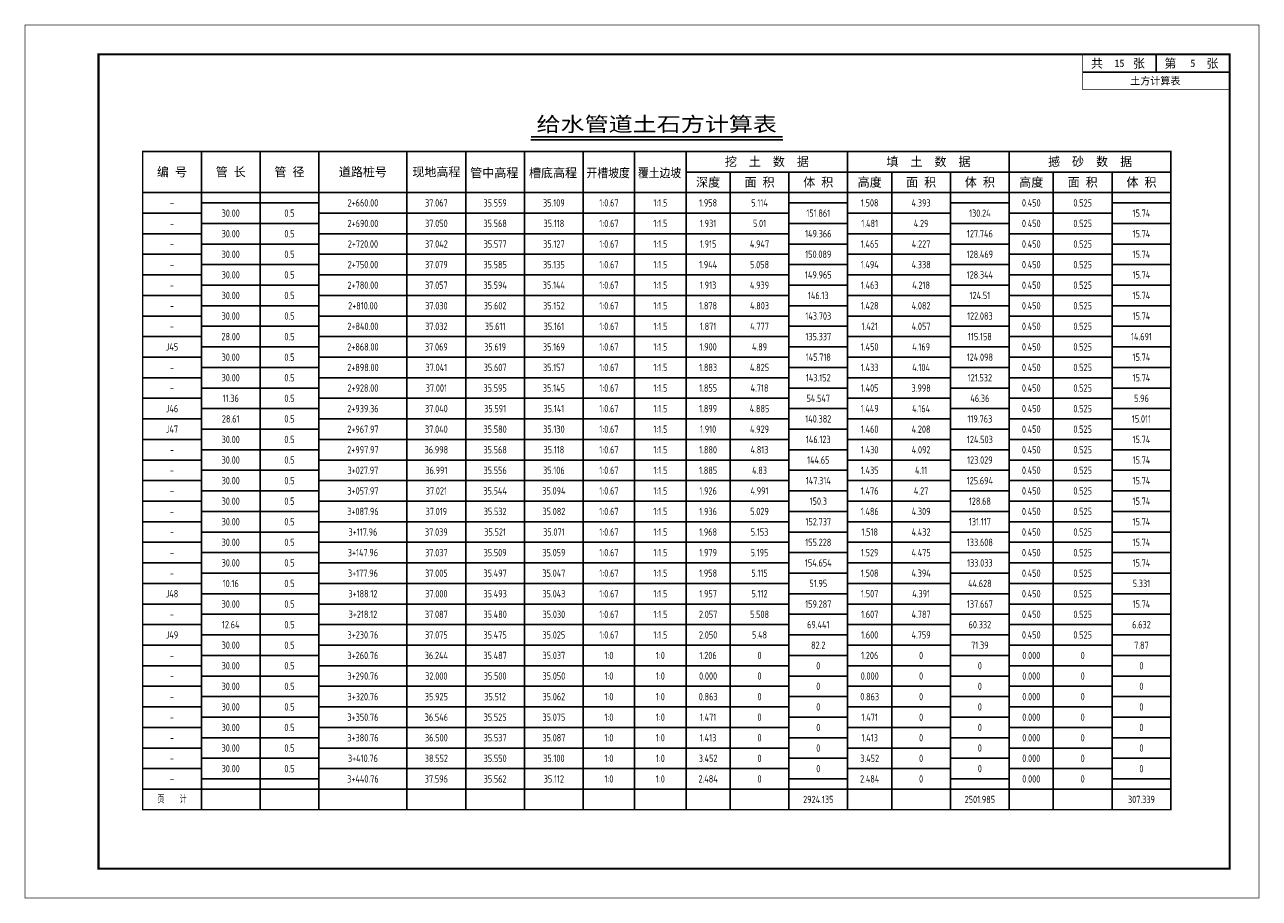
# Model space of a CAD drawing. Extents: x 336 to 6917, y 1189 to 1487.
# Tile 5 of 15: x 2096 to 2517, y 1189 to 1487. Entities that reach past the tile are written whole.
import ezdxf
from ezdxf.enums import TextEntityAlignment as Align

# ---------------------------------------------------------------- set-up
doc = ezdxf.new("R2010")
doc.units = 0
doc.layers.get('0').update_dxf_attribs({"linetype": 'CONTINUOUS'})
for name, color, linetype in [('土方_图框', 7, 'CONTINUOUS'), ('土方_土方表', 5, 'CONTINUOUS'), ('土方_土方表文字', 7, 'CONTINUOUS')]:
    doc.layers.add(name, color=color, linetype=linetype)
doc.styles.add('gpshz', font='tssdeng.shx', dxfattribs={"width": 0.7, "height": 2.5, "bigfont": 'hztxt.shx'})
doc.styles.add('仿宋_GB2312', font='txt', dxfattribs={"width": 0.7, "height": 3})
doc.styles.add('宋体', font='txt')

# ---------------------------------------------------------------- blocks, each defined once
blk = doc.blocks.new('tkx_jb')
at = {"color": 0, "linetype": 'ByBlock', "lineweight": -2}
for p, q in [((-50, 0), (0, 0)), ((-25, 0), (-25, -6)), ((-50, -6), (0, -6))]:
    blk.add_line(p, q, dxfattribs=at)
at = {"color": 0, "linetype": 'ByBlock', "lineweight": -2, "const_width": 0.25}
blk.add_lwpolyline([(0, 0), (0, -12), (-50, -12), (-50, 0)], dxfattribs=at)
at = {"color": 0, "linetype": 'ByBlock', "lineweight": -2, "style": '宋体'}
for s, p in [('共     张', (-47.19, -4.55)), ('第     张', (-22.19, -4.55))]:
    blk.add_text(s, height=3, dxfattribs=at).set_placement(p)
for tag, p in [('COUNT', (-37.5, -3)), ('PAGE', (-12.5, -3)), ('NAME', (-25.27, -8.99))]:
    blk.add_attdef(tag, text='', height=2.5, dxfattribs=at).set_placement(p, align=Align.MIDDLE_CENTER)
blk = doc.blocks.new('gsv_tfb')
at = {"color": 7, "linetype": 'ByBlock', "lineweight": -2}
blk.add_line((132.17, 227.99), (217.93, 227.99), dxfattribs=at)
at = {"color": 5, "linetype": 'ByBlock', "lineweight": -2}
for p, q in [((20, 224), (20, 0)), ((40, 224), (40, 0)), ((60, 224), (60, 0)), ((90, 224), (90, 0)), ((110, 224), (110, 0)), ((130, 224), (130, 0)), ((150, 224), (150, 0)), ((167.5, 224), (167.5, 0)), ((185, 224), (185, 0)), ((240, 224), (240, 0)), ((295, 224), (295, 0)), ((350, 217), (185, 217)), ((200, 217), (200, 0)), ((220, 217), (220, 0)), ((255, 217), (255, 0)), ((275, 217), (275, 0)), ((310, 217), (310, 0)), ((330, 217), (330, 0)), ((350, 210), (0, 210)), ((60, 206.5), (20, 206.5)), ((240, 206.5), (220, 206.5)), ((295, 206.5), (275, 206.5)), ((350, 206.5), (330, 206.5)), ((20, 203), (0, 203)), ((220, 203), (60, 203)), ((275, 203), (240, 203)), ((330, 203), (295, 203)), ((60, 199.5), (20, 199.5)), ((240, 199.5), (220, 199.5)), ((295, 199.5), (275, 199.5)), ((350, 199.5), (330, 199.5)), ((20, 196), (0, 196)), ((220, 196), (60, 196)), ((275, 196), (240, 196)), ((330, 196), (295, 196)), ((60, 192.5), (20, 192.5)), ((240, 192.5), (220, 192.5)), ((295, 192.5), (275, 192.5)), ((350, 192.5), (330, 192.5)), ((20, 189), (0, 189)), ((60, 185.5), (20, 185.5)), ((220, 189), (60, 189)), ((240, 185.5), (220, 185.5)), ((275, 189), (240, 189)), ((295, 185.5), (275, 185.5)), ((330, 189), (295, 189)), ((350, 185.5), (330, 185.5)), ((20, 182), (0, 182)), ((220, 182), (60, 182)), ((275, 182), (240, 182)), ((330, 182), (295, 182)), ((60, 178.5), (20, 178.5)), ((240, 178.5), (220, 178.5)), ((295, 178.5), (275, 178.5)), ((350, 178.5), (330, 178.5)), ((20, 175), (0, 175)), ((220, 175), (60, 175)), ((275, 175), (240, 175)), ((330, 175), (295, 175)), ((60, 171.5), (20, 171.5)), ((240, 171.5), (220, 171.5)), ((295, 171.5), (275, 171.5)), ((350, 171.5), (330, 171.5)), ((20, 168), (0, 168)), ((60, 164.5), (20, 164.5)), ((220, 168), (60, 168)), ((240, 164.5), (220, 164.5)), ((275, 168), (240, 168)), ((295, 164.5), (275, 164.5)), ((330, 168), (295, 168)), ((350, 164.5), (330, 164.5)), ((20, 161), (0, 161)), ((220, 161), (60, 161)), ((275, 161), (240, 161)), ((330, 161), (295, 161)), ((60, 157.5), (20, 157.5)), ((240, 157.5), (220, 157.5)), ((295, 157.5), (275, 157.5)), ((350, 157.5), (330, 157.5)), ((20, 154), (0, 154)), ((220, 154), (60, 154)), ((275, 154), (240, 154)), ((330, 154), (295, 154)), ((60, 150.5), (20, 150.5)), ((240, 150.5), (220, 150.5)), ((295, 150.5), (275, 150.5)), ((350, 150.5), (330, 150.5)), ((20, 147), (0, 147)), ((60, 143.5), (20, 143.5)), ((220, 147), (60, 147)), ((240, 143.5), (220, 143.5)), ((275, 147), (240, 147)), ((295, 143.5), (275, 143.5)), ((330, 147), (295, 147)), ((350, 143.5), (330, 143.5)), ((20, 140), (0, 140)), ((220, 140), (60, 140)), ((275, 140), (240, 140)), ((330, 140), (295, 140)), ((60, 136.5), (20, 136.5)), ((240, 136.5), (220, 136.5)), ((295, 136.5), (275, 136.5)), ((350, 136.5), (330, 136.5)), ((20, 133), (0, 133)), ((220, 133), (60, 133)), ((275, 133), (240, 133)), ((330, 133), (295, 133)), ((60, 129.5), (20, 129.5)), ((240, 129.5), (220, 129.5)), ((295, 129.5), (275, 129.5)), ((350, 129.5), (330, 129.5)), ((20, 126), (0, 126)), ((60, 122.5), (20, 122.5)), ((220, 126), (60, 126)), ((240, 122.5), (220, 122.5)), ((275, 126), (240, 126)), ((295, 122.5), (275, 122.5)), ((330, 126), (295, 126)), ((350, 122.5), (330, 122.5)), ((20, 119), (0, 119)), ((220, 119), (60, 119)), ((275, 119), (240, 119)), ((330, 119), (295, 119)), ((60, 115.5), (20, 115.5)), ((240, 115.5), (220, 115.5)), ((295, 115.5), (275, 115.5)), ((350, 115.5), (330, 115.5)), ((20, 112), (0, 112)), ((220, 112), (60, 112)), ((275, 112), (240, 112)), ((330, 112), (295, 112)), ((60, 108.5), (20, 108.5)), ((240, 108.5), (220, 108.5)), ((295, 108.5), (275, 108.5)), ((350, 108.5), (330, 108.5)), ((20, 105), (0, 105)), ((60, 101.5), (20, 101.5)), ((220, 105), (60, 105)), ((240, 101.5), (220, 101.5)), ((275, 105), (240, 105)), ((295, 101.5), (275, 101.5)), ((330, 105), (295, 105)), ((350, 101.5), (330, 101.5)), ((20, 98), (0, 98)), ((220, 98), (60, 98)), ((275, 98), (240, 98)), ((330, 98), (295, 98)), ((60, 94.5), (20, 94.5)), ((240, 94.5), (220, 94.5)), ((295, 94.5), (275, 94.5)), ((350, 94.5), (330, 94.5)), ((20, 91), (0, 91)), ((220, 91), (60, 91)), ((275, 91), (240, 91)), ((330, 91), (295, 91)), ((60, 87.5), (20, 87.5)), ((240, 87.5), (220, 87.5)), ((295, 87.5), (275, 87.5)), ((350, 87.5), (330, 87.5)), ((20, 84), (0, 84)), ((60, 80.5), (20, 80.5)), ((220, 84), (60, 84)), ((240, 80.5), (220, 80.5)), ((275, 84), (240, 84)), ((295, 80.5), (275, 80.5)), ((330, 84), (295, 84)), ((350, 80.5), (330, 80.5)), ((20, 77), (0, 77)), ((220, 77), (60, 77)), ((275, 77), (240, 77)), ((330, 77), (295, 77)), ((60, 73.5), (20, 73.5)), ((240, 73.5), (220, 73.5)), ((295, 73.5), (275, 73.5)), ((350, 73.5), (330, 73.5)), ((20, 70), (0, 70)), ((220, 70), (60, 70)), ((275, 70), (240, 70)), ((330, 70), (295, 70)), ((60, 66.5), (20, 66.5)), ((240, 66.5), (220, 66.5)), ((295, 66.5), (275, 66.5)), ((350, 66.5), (330, 66.5)), ((20, 63), (0, 63)), ((60, 59.5), (20, 59.5)), ((220, 63), (60, 63)), ((240, 59.5), (220, 59.5)), ((275, 63), (240, 63)), ((295, 59.5), (275, 59.5)), ((330, 63), (295, 63)), ((350, 59.5), (330, 59.5)), ((20, 56), (0, 56)), ((220, 56), (60, 56)), ((275, 56), (240, 56)), ((330, 56), (295, 56)), ((60, 52.5), (20, 52.5)), ((240, 52.5), (220, 52.5)), ((295, 52.5), (275, 52.5)), ((350, 52.5), (330, 52.5)), ((20, 49), (0, 49)), ((220, 49), (60, 49)), ((275, 49), (240, 49)), ((330, 49), (295, 49)), ((60, 45.5), (20, 45.5)), ((240, 45.5), (220, 45.5)), ((295, 45.5), (275, 45.5)), ((350, 45.5), (330, 45.5)), ((20, 42), (0, 42)), ((60, 38.5), (20, 38.5)), ((220, 42), (60, 42)), ((240, 38.5), (220, 38.5)), ((275, 42), (240, 42)), ((295, 38.5), (275, 38.5)), ((330, 42), (295, 42)), ((350, 38.5), (330, 38.5)), ((20, 35), (0, 35)), ((220, 35), (60, 35)), ((275, 35), (240, 35)), ((330, 35), (295, 35)), ((60, 31.5), (20, 31.5)), ((240, 31.5), (220, 31.5)), ((295, 31.5), (275, 31.5)), ((350, 31.5), (330, 31.5)), ((20, 28), (0, 28)), ((220, 28), (60, 28)), ((275, 28), (240, 28)), ((330, 28), (295, 28)), ((60, 24.5), (20, 24.5)), ((240, 24.5), (220, 24.5)), ((295, 24.5), (275, 24.5)), ((350, 24.5), (330, 24.5)), ((20, 21), (0, 21)), ((60, 17.5), (20, 17.5)), ((220, 21), (60, 21)), ((240, 17.5), (220, 17.5)), ((275, 21), (240, 21)), ((295, 17.5), (275, 17.5)), ((330, 21), (295, 21)), ((350, 17.5), (330, 17.5)), ((20, 14), (0, 14)), ((220, 14), (60, 14)), ((275, 14), (240, 14)), ((330, 14), (295, 14)), ((60, 10.5), (20, 10.5)), ((240, 10.5), (220, 10.5)), ((295, 10.5), (275, 10.5)), ((350, 10.5), (330, 10.5)), ((350, 7), (0, 7)), ((300, 7), (275, 7))]:
    blk.add_line(p, q, dxfattribs=at)
at = {"color": 7, "linetype": 'ByBlock', "lineweight": -2, "const_width": 0.5}
blk.add_lwpolyline([(132.17, 228.99), (217.93, 228.99)], dxfattribs=at)
at = {"color": 1, "linetype": 'ByBlock', "lineweight": -2, "const_width": 0.5}
blk.add_lwpolyline([(0, 0), (350, 0), (350, 224), (0, 224)], close=True, dxfattribs=at)
at = {"color": 7, "linetype": 'ByBlock', "lineweight": -2, "style": '仿宋_GB2312', "width": 1.2}
blk.add_text('给水管道土石方计算表', height=5, dxfattribs=at).set_placement((175, 233.38), align=Align.MIDDLE)
at = {"color": 7, "linetype": 'ByBlock', "lineweight": -2, "style": '仿宋_GB2312'}
for s, p in [('编 号', (10, 217)), ('管 长', (30, 217)), ('管 径', (50, 217)), ('道路桩号', (75, 217)), ('现地高程', (100, 217)), ('管中高程', (119.72, 216.7)), ('槽底高程', (139.72, 216.7)), ('挖  土  数  据', (212.5, 220.5)), ('填  土  数  据', (267.5, 220.5)), ('撼  砂  数  据', (322.5, 220.5)), ('深度', (192.5, 213.5)), ('面 积', (210, 213.5)), ('体 积', (230, 213.5)), ('高度', (247.5, 213.5)), ('面 积', (265, 213.5)), ('体 积', (285, 213.5)), ('高度', (302.5, 213.5)), ('面 积', (320, 213.5)), ('体 积', (340, 213.5))]:
    blk.add_text(s, height=3, dxfattribs=at).set_placement(p, align=Align.MIDDLE_CENTER)
at = {"color": 7, "linetype": 'ByBlock', "lineweight": -2, "style": '仿宋_GB2312', "width": 0.9}
for s, p in [('开槽坡度', (158.47, 216.7)), ('覆土边坡', (175.97, 216.7))]:
    blk.add_text(s, height=3, dxfattribs=at).set_placement(p, align=Align.MIDDLE_CENTER)

msp = doc.modelspace()

# ---------------------------------------------------------------- linework, layer by layer
at = {"layer": '土方_图框'}
for points, const_width in [([(2096.51, 1189.59), (2516.51, 1189.59), (2516.51, 1486.59), (2096.51, 1486.59), (2096.51, 1189.59)], 0.25), ([(2121.51, 1199.59), (2506.51, 1199.59), (2506.51, 1476.59), (2121.51, 1476.59), (2121.51, 1199.59)], 0.7)]:
    msp.add_lwpolyline(points, dxfattribs=dict(at, const_width=const_width))

# ---------------------------------------------------------------- block references
msp.add_blockref('tkx_jb', (2506.51, 1476.59), dxfattribs=at).add_auto_attribs({'NAME': '土方计算表', 'COUNT': '15', 'PAGE': '5'})
at = {"layer": '土方_土方表'}
msp.add_blockref('gsv_tfb', (2136.51, 1219.59), dxfattribs=at)

# ---------------------------------------------------------------- texts
at = {"layer": '土方_土方表文字', "style": 'gpshz', "width": 0.7}
for s, p in [('-', (2146.51, 1426.09)), ('2+660.00', (2211.51, 1426.09)), ('37.067', (2236.51, 1426.09)), ('35.559', (2256.51, 1426.09)), ('35.109', (2276.51, 1426.09)), ('1:0.67', (2295.26, 1426.09)), ('1:1.5', (2312.76, 1426.09)), ('1.958', (2329.01, 1426.09)), ('5.114', (2346.51, 1426.09)), ('1.508', (2384.01, 1426.09)), ('4.393', (2401.51, 1426.09)), ('0.450', (2439.01, 1426.09)), ('0.525', (2456.51, 1426.09)), ('30.00', (2166.51, 1422.59)), ('0.5', (2186.51, 1422.59)), ('151.861', (2366.51, 1422.59)), ('130.24', (2421.51, 1422.59)), ('15.74', (2476.51, 1422.59)), ('-', (2146.51, 1419.09)), ('30.00', (2166.51, 1415.59)), ('0.5', (2186.51, 1415.59)), ('2+690.00', (2211.51, 1419.09)), ('37.050', (2236.51, 1419.09)), ('35.568', (2256.51, 1419.09)), ('35.118', (2276.51, 1419.09)), ('1:0.67', (2295.26, 1419.09)), ('1:1.5', (2312.76, 1419.09)), ('1.931', (2329.01, 1419.09)), ('5.01', (2346.51, 1419.09)), ('149.366', (2366.51, 1415.59)), ('1.481', (2384.01, 1419.09)), ('4.29', (2401.51, 1419.09)), ('127.746', (2421.51, 1415.59)), ('0.450', (2439.01, 1419.09)), ('0.525', (2456.51, 1419.09)), ('15.74', (2476.51, 1415.59)), ('2+720.00', (2211.51, 1412.09)), ('37.042', (2236.51, 1412.09)), ('35.577', (2256.51, 1412.09)), ('35.127', (2276.51, 1412.09)), ('1:0.67', (2295.26, 1412.09)), ('1:1.5', (2312.76, 1412.09)), ('1.915', (2329.01, 1412.09)), ('4.947', (2346.51, 1412.09)), ('1.465', (2384.01, 1412.09)), ('4.227', (2401.51, 1412.09)), ('0.450', (2439.01, 1412.09)), ('0.525', (2456.51, 1412.09)), ('-', (2146.51, 1412.09)), ('30.00', (2166.51, 1408.59)), ('0.5', (2186.51, 1408.59)), ('150.089', (2366.51, 1408.59)), ('128.469', (2421.51, 1408.59)), ('15.74', (2476.51, 1408.59)), ('-', (2146.51, 1405.09)), ('2+750.00', (2211.51, 1405.09)), ('37.079', (2236.51, 1405.09)), ('35.585', (2256.51, 1405.09)), ('35.135', (2276.51, 1405.09)), ('1:0.67', (2295.26, 1405.09)), ('1:1.5', (2312.76, 1405.09)), ('1.944', (2329.01, 1405.09)), ('5.058', (2346.51, 1405.09)), ('1.494', (2384.01, 1405.09)), ('4.338', (2401.51, 1405.09)), ('0.450', (2439.01, 1405.09)), ('0.525', (2456.51, 1405.09)), ('30.00', (2166.51, 1401.59)), ('0.5', (2186.51, 1401.59)), ('149.965', (2366.51, 1401.59)), ('128.344', (2421.51, 1401.59)), ('15.74', (2476.51, 1401.59)), ('-', (2146.51, 1398.09)), ('30.00', (2166.51, 1394.59)), ('0.5', (2186.51, 1394.59)), ('2+780.00', (2211.51, 1398.09)), ('37.057', (2236.51, 1398.09)), ('35.594', (2256.51, 1398.09)), ('35.144', (2276.51, 1398.09)), ('1:0.67', (2295.26, 1398.09)), ('1:1.5', (2312.76, 1398.09)), ('1.913', (2329.01, 1398.09)), ('4.939', (2346.51, 1398.09)), ('146.13', (2366.51, 1394.59)), ('1.463', (2384.01, 1398.09)), ('4.218', (2401.51, 1398.09)), ('124.51', (2421.51, 1394.59)), ('0.450', (2439.01, 1398.09)), ('0.525', (2456.51, 1398.09)), ('15.74', (2476.51, 1394.59)), ('2+810.00', (2211.51, 1391.09)), ('37.030', (2236.51, 1391.09)), ('35.602', (2256.51, 1391.09)), ('35.152', (2276.51, 1391.09)), ('1:0.67', (2295.26, 1391.09)), ('1:1.5', (2312.76, 1391.09)), ('1.878', (2329.01, 1391.09)), ('4.803', (2346.51, 1391.09)), ('1.428', (2384.01, 1391.09)), ('4.082', (2401.51, 1391.09)), ('0.450', (2439.01, 1391.09)), ('0.525', (2456.51, 1391.09)), ('-', (2146.51, 1391.09)), ('30.00', (2166.51, 1387.59)), ('0.5', (2186.51, 1387.59)), ('143.703', (2366.51, 1387.59)), ('122.083', (2421.51, 1387.59)), ('15.74', (2476.51, 1387.59)), ('-', (2146.51, 1384.09)), ('2+840.00', (2211.51, 1384.09)), ('37.032', (2236.51, 1384.09)), ('35.611', (2256.51, 1384.09)), ('35.161', (2276.51, 1384.09)), ('1:0.67', (2295.26, 1384.09)), ('1:1.5', (2312.76, 1384.09)), ('1.871', (2329.01, 1384.09)), ('4.777', (2346.51, 1384.09)), ('1.421', (2384.01, 1384.09)), ('4.057', (2401.51, 1384.09)), ('0.450', (2439.01, 1384.09)), ('0.525', (2456.51, 1384.09)), ('28.00', (2166.51, 1380.59)), ('0.5', (2186.51, 1380.59)), ('135.337', (2366.51, 1380.59)), ('115.158', (2421.51, 1380.59)), ('14.691', (2476.51, 1380.59)), ('J45', (2146.51, 1377.09)), ('30.00', (2166.51, 1373.59)), ('0.5', (2186.51, 1373.59)), ('2+868.00', (2211.51, 1377.09)), ('37.069', (2236.51, 1377.09)), ('35.619', (2256.51, 1377.09)), ('35.169', (2276.51, 1377.09)), ('1:0.67', (2295.26, 1377.09)), ('1:1.5', (2312.76, 1377.09)), ('1.900', (2329.01, 1377.09)), ('4.89', (2346.51, 1377.09)), ('145.718', (2366.51, 1373.59)), ('1.450', (2384.01, 1377.09)), ('4.169', (2401.51, 1377.09)), ('124.098', (2421.51, 1373.59)), ('0.450', (2439.01, 1377.09)), ('0.525', (2456.51, 1377.09)), ('15.74', (2476.51, 1373.59)), ('2+898.00', (2211.51, 1370.09)), ('37.041', (2236.51, 1370.09)), ('35.607', (2256.51, 1370.09)), ('35.157', (2276.51, 1370.09)), ('1:0.67', (2295.26, 1370.09)), ('1:1.5', (2312.76, 1370.09)), ('1.883', (2329.01, 1370.09)), ('4.825', (2346.51, 1370.09)), ('1.433', (2384.01, 1370.09)), ('4.104', (2401.51, 1370.09)), ('0.450', (2439.01, 1370.09)), ('0.525', (2456.51, 1370.09)), ('-', (2146.51, 1370.09)), ('30.00', (2166.51, 1366.59)), ('0.5', (2186.51, 1366.59)), ('143.152', (2366.51, 1366.59)), ('121.532', (2421.51, 1366.59)), ('15.74', (2476.51, 1366.59)), ('-', (2146.51, 1363.09)), ('2+928.00', (2211.51, 1363.09)), ('37.001', (2236.51, 1363.09)), ('35.595', (2256.51, 1363.09)), ('35.145', (2276.51, 1363.09)), ('1:0.67', (2295.26, 1363.09)), ('1:1.5', (2312.76, 1363.09)), ('1.855', (2329.01, 1363.09)), ('4.718', (2346.51, 1363.09)), ('1.405', (2384.01, 1363.09)), ('3.998', (2401.51, 1363.09)), ('0.450', (2439.01, 1363.09)), ('0.525', (2456.51, 1363.09)), ('11.36', (2166.51, 1359.59)), ('0.5', (2186.51, 1359.59)), ('54.547', (2366.51, 1359.59)), ('46.36', (2421.51, 1359.59)), ('5.96', (2476.51, 1359.59)), ('J46', (2146.51, 1356.09)), ('28.61', (2166.51, 1352.59)), ('0.5', (2186.51, 1352.59)), ('2+939.36', (2211.51, 1356.09)), ('37.040', (2236.51, 1356.09)), ('35.591', (2256.51, 1356.09)), ('35.141', (2276.51, 1356.09)), ('1:0.67', (2295.26, 1356.09)), ('1:1.5', (2312.76, 1356.09)), ('1.899', (2329.01, 1356.09)), ('4.885', (2346.51, 1356.09)), ('140.382', (2366.51, 1352.59)), ('1.449', (2384.01, 1356.09)), ('4.164', (2401.51, 1356.09)), ('119.763', (2421.51, 1352.59)), ('0.450', (2439.01, 1356.09)), ('0.525', (2456.51, 1356.09)), ('15.011', (2476.51, 1352.59)), ('J47', (2146.51, 1349.09)), ('2+967.97', (2211.51, 1349.09)), ('37.040', (2236.51, 1349.09)), ('35.580', (2256.51, 1349.09)), ('35.130', (2276.51, 1349.09)), ('1:0.67', (2295.26, 1349.09)), ('1:1.5', (2312.76, 1349.09)), ('1.910', (2329.01, 1349.09)), ('4.929', (2346.51, 1349.09)), ('1.460', (2384.01, 1349.09)), ('4.208', (2401.51, 1349.09)), ('0.450', (2439.01, 1349.09)), ('0.525', (2456.51, 1349.09)), ('30.00', (2166.51, 1345.59)), ('0.5', (2186.51, 1345.59)), ('146.123', (2366.51, 1345.59)), ('124.503', (2421.51, 1345.59)), ('15.74', (2476.51, 1345.59)), ('-', (2146.51, 1342.09)), ('2+997.97', (2211.51, 1342.09)), ('36.998', (2236.51, 1342.09)), ('35.568', (2256.51, 1342.09)), ('35.118', (2276.51, 1342.09)), ('1:0.67', (2295.26, 1342.09)), ('1:1.5', (2312.76, 1342.09)), ('1.880', (2329.01, 1342.09)), ('4.813', (2346.51, 1342.09)), ('1.430', (2384.01, 1342.09)), ('4.092', (2401.51, 1342.09)), ('0.450', (2439.01, 1342.09)), ('0.525', (2456.51, 1342.09)), ('30.00', (2166.51, 1338.59)), ('0.5', (2186.51, 1338.59)), ('144.65', (2366.51, 1338.59)), ('123.029', (2421.51, 1338.59)), ('15.74', (2476.51, 1338.59)), ('-', (2146.51, 1335.09)), ('30.00', (2166.51, 1331.59)), ('0.5', (2186.51, 1331.59)), ('3+027.97', (2211.51, 1335.09)), ('36.991', (2236.51, 1335.09)), ('35.556', (2256.51, 1335.09)), ('35.106', (2276.51, 1335.09)), ('1:0.67', (2295.26, 1335.09)), ('1:1.5', (2312.76, 1335.09)), ('1.885', (2329.01, 1335.09)), ('4.83', (2346.51, 1335.09)), ('147.314', (2366.51, 1331.59)), ('1.435', (2384.01, 1335.09)), ('4.11', (2401.51, 1335.09)), ('125.694', (2421.51, 1331.59)), ('0.450', (2439.01, 1335.09)), ('0.525', (2456.51, 1335.09)), ('15.74', (2476.51, 1331.59)), ('3+057.97', (2211.51, 1328.09)), ('37.021', (2236.51, 1328.09)), ('35.544', (2256.51, 1328.09)), ('35.094', (2276.51, 1328.09)), ('1:0.67', (2295.26, 1328.09)), ('1:1.5', (2312.76, 1328.09)), ('1.926', (2329.01, 1328.09)), ('4.991', (2346.51, 1328.09)), ('1.476', (2384.01, 1328.09)), ('4.27', (2401.51, 1328.09)), ('0.450', (2439.01, 1328.09)), ('0.525', (2456.51, 1328.09)), ('-', (2146.51, 1328.09)), ('30.00', (2166.51, 1324.59)), ('0.5', (2186.51, 1324.59)), ('150.3', (2366.51, 1324.59)), ('128.68', (2421.51, 1324.59)), ('15.74', (2476.51, 1324.59)), ('-', (2146.51, 1321.09)), ('3+087.96', (2211.51, 1321.09)), ('37.019', (2236.51, 1321.09)), ('35.532', (2256.51, 1321.09)), ('35.082', (2276.51, 1321.09)), ('1:0.67', (2295.26, 1321.09)), ('1:1.5', (2312.76, 1321.09)), ('1.936', (2329.01, 1321.09)), ('5.029', (2346.51, 1321.09)), ('1.486', (2384.01, 1321.09)), ('4.309', (2401.51, 1321.09)), ('0.450', (2439.01, 1321.09)), ('0.525', (2456.51, 1321.09)), ('30.00', (2166.51, 1317.59)), ('0.5', (2186.51, 1317.59)), ('3+117.96', (2211.51, 1314.09)), ('37.039', (2236.51, 1314.09)), ('35.521', (2256.51, 1314.09)), ('35.071', (2276.51, 1314.09)), ('1:0.67', (2295.26, 1314.09)), ('1.968', (2329.01, 1314.09)), ('5.153', (2346.51, 1314.09)), ('152.737', (2366.51, 1317.59)), ('4.432', (2401.51, 1314.09)), ('131.117', (2421.51, 1317.59)), ('0.450', (2439.01, 1314.09)), ('0.525', (2456.51, 1314.09)), ('15.74', (2476.51, 1317.59)), ('-', (2146.51, 1314.09)), ('30.00', (2166.51, 1310.59)), ('0.5', (2186.51, 1310.59)), ('1:1.5', (2312.76, 1314.09)), ('155.228', (2366.51, 1310.59)), ('1.518', (2384.01, 1314.09)), ('133.608', (2421.51, 1310.59)), ('15.74', (2476.51, 1310.59)), ('3+147.96', (2211.51, 1307.09)), ('37.037', (2236.51, 1307.09)), ('35.509', (2256.51, 1307.09)), ('35.059', (2276.51, 1307.09)), ('1:0.67', (2295.26, 1307.09)), ('1:1.5', (2312.76, 1307.09)), ('1.979', (2329.01, 1307.09)), ('5.195', (2346.51, 1307.09)), ('1.529', (2384.01, 1307.09)), ('4.475', (2401.51, 1307.09)), ('0.450', (2439.01, 1307.09)), ('0.525', (2456.51, 1307.09)), ('-', (2146.51, 1307.09)), ('30.00', (2166.51, 1303.59)), ('0.5', (2186.51, 1303.59)), ('154.654', (2366.51, 1303.59)), ('133.033', (2421.51, 1303.59)), ('15.74', (2476.51, 1303.59)), ('-', (2146.51, 1300.09)), ('3+177.96', (2211.51, 1300.09)), ('37.005', (2236.51, 1300.09)), ('35.497', (2256.51, 1300.09)), ('35.047', (2276.51, 1300.09)), ('1:0.67', (2295.26, 1300.09)), ('1:1.5', (2312.76, 1300.09)), ('1.958', (2329.01, 1300.09)), ('5.115', (2346.51, 1300.09)), ('1.508', (2384.01, 1300.09)), ('4.394', (2401.51, 1300.09)), ('0.450', (2439.01, 1300.09)), ('0.525', (2456.51, 1300.09)), ('J48', (2146.51, 1293.09)), ('10.16', (2166.51, 1296.59)), ('0.5', (2186.51, 1296.59)), ('3+188.12', (2211.51, 1293.09)), ('37.000', (2236.51, 1293.09)), ('35.493', (2256.51, 1293.09)), ('35.043', (2276.51, 1293.09)), ('1:0.67', (2295.26, 1293.09)), ('1.957', (2329.01, 1293.09)), ('5.112', (2346.51, 1293.09)), ('51.95', (2366.51, 1296.59)), ('1.507', (2384.01, 1293.09)), ('4.391', (2401.51, 1293.09)), ('44.628', (2421.51, 1296.59)), ('0.450', (2439.01, 1293.09)), ('0.525', (2456.51, 1293.09)), ('5.331', (2476.51, 1296.59)), ('30.00', (2166.51, 1289.59)), ('0.5', (2186.51, 1289.59)), ('1:1.5', (2312.76, 1293.09)), ('159.287', (2366.51, 1289.59)), ('137.667', (2421.51, 1289.59)), ('15.74', (2476.51, 1289.59)), ('3+218.12', (2211.51, 1286.09)), ('37.087', (2236.51, 1286.09)), ('35.480', (2256.51, 1286.09)), ('35.030', (2276.51, 1286.09)), ('1:0.67', (2295.26, 1286.09)), ('1:1.5', (2312.76, 1286.09)), ('2.057', (2329.01, 1286.09)), ('5.508', (2346.51, 1286.09)), ('1.607', (2384.01, 1286.09)), ('4.787', (2401.51, 1286.09)), ('0.450', (2439.01, 1286.09)), ('0.525', (2456.51, 1286.09)), ('-', (2146.51, 1286.09)), ('12.64', (2166.51, 1282.59)), ('0.5', (2186.51, 1282.59)), ('69.441', (2366.51, 1282.59)), ('60.332', (2421.51, 1282.59)), ('6.632', (2476.51, 1282.59)), ('J49', (2146.51, 1279.09)), ('3+230.76', (2211.51, 1279.09)), ('37.075', (2236.51, 1279.09)), ('35.475', (2256.51, 1279.09)), ('35.025', (2276.51, 1279.09)), ('1:0.67', (2295.26, 1279.09)), ('1:1.5', (2312.76, 1279.09)), ('2.050', (2329.01, 1279.09)), ('5.48', (2346.51, 1279.09)), ('1.600', (2384.01, 1279.09)), ('4.759', (2401.51, 1279.09)), ('0.450', (2439.01, 1279.09)), ('0.525', (2456.51, 1279.09)), ('30.00', (2166.51, 1275.59)), ('0.5', (2186.51, 1275.59)), ('3+260.76', (2211.51, 1272.09)), ('36.244', (2236.51, 1272.09)), ('35.487', (2256.51, 1272.09)), ('35.037', (2276.51, 1272.09)), ('1:0', (2295.26, 1272.09)), ('1:0', (2312.76, 1272.09)), ('1.206', (2329.01, 1272.09)), ('0', (2346.51, 1272.09)), ('82.2', (2366.51, 1275.59)), ('1.206', (2384.01, 1272.09)), ('0', (2401.51, 1272.09)), ('71.39', (2421.51, 1275.59)), ('0.000', (2439.01, 1272.09)), ('0', (2456.51, 1272.09)), ('7.87', (2476.51, 1275.59)), ('-', (2146.51, 1272.09)), ('30.00', (2166.51, 1268.59)), ('0.5', (2186.51, 1268.59)), ('0', (2366.51, 1268.59)), ('0', (2421.51, 1268.59)), ('0', (2476.51, 1268.59)), ('3+290.76', (2211.51, 1265.09)), ('32.000', (2236.51, 1265.09)), ('35.500', (2256.51, 1265.09)), ('35.050', (2276.51, 1265.09)), ('1:0', (2295.26, 1265.09)), ('1:0', (2312.76, 1265.09)), ('0.000', (2329.01, 1265.09)), ('0', (2346.51, 1265.09)), ('0.000', (2384.01, 1265.09)), ('0', (2401.51, 1265.09)), ('0.000', (2439.01, 1265.09)), ('0', (2456.51, 1265.09)), ('-', (2146.51, 1265.09)), ('30.00', (2166.51, 1261.59)), ('0.5', (2186.51, 1261.59)), ('0', (2366.51, 1261.59)), ('0', (2421.51, 1261.59)), ('0', (2476.51, 1261.59)), ('-', (2146.51, 1258.09)), ('3+320.76', (2211.51, 1258.09)), ('35.925', (2236.51, 1258.09)), ('35.512', (2256.51, 1258.09)), ('35.062', (2276.51, 1258.09)), ('1:0', (2295.26, 1258.09)), ('1:0', (2312.76, 1258.09)), ('0.863', (2329.01, 1258.09)), ('0', (2346.51, 1258.09)), ('0.863', (2384.01, 1258.09)), ('0', (2401.51, 1258.09)), ('0.000', (2439.01, 1258.09)), ('0', (2456.51, 1258.09)), ('30.00', (2166.51, 1254.59)), ('0.5', (2186.51, 1254.59)), ('3+350.76', (2211.51, 1251.09)), ('36.546', (2236.51, 1251.09)), ('35.525', (2256.51, 1251.09)), ('35.075', (2276.51, 1251.09)), ('1:0', (2295.26, 1251.09)), ('1:0', (2312.76, 1251.09)), ('0', (2346.51, 1251.09)), ('0', (2366.51, 1254.59)), ('0', (2401.51, 1251.09)), ('0', (2421.51, 1254.59)), ('0.000', (2439.01, 1251.09)), ('0', (2456.51, 1251.09)), ('0', (2476.51, 1254.59)), ('-', (2146.51, 1251.09)), ('30.00', (2166.51, 1247.59)), ('0.5', (2186.51, 1247.59)), ('1.471', (2329.01, 1251.09)), ('0', (2366.51, 1247.59)), ('1.471', (2384.01, 1251.09)), ('0', (2421.51, 1247.59)), ('0', (2476.51, 1247.59)), ('3+380.76', (2211.51, 1244.09)), ('36.500', (2236.51, 1244.09)), ('35.537', (2256.51, 1244.09)), ('35.087', (2276.51, 1244.09)), ('1:0', (2295.26, 1244.09)), ('1:0', (2312.76, 1244.09)), ('1.413', (2329.01, 1244.09)), ('0', (2346.51, 1244.09)), ('1.413', (2384.01, 1244.09)), ('0', (2401.51, 1244.09)), ('0.000', (2439.01, 1244.09)), ('0', (2456.51, 1244.09)), ('-', (2146.51, 1244.09)), ('30.00', (2166.51, 1240.59)), ('0.5', (2186.51, 1240.59)), ('0', (2366.51, 1240.59)), ('0', (2421.51, 1240.59)), ('0', (2476.51, 1240.59)), ('-', (2146.51, 1237.09)), ('3+410.76', (2211.51, 1237.09)), ('38.552', (2236.51, 1237.09)), ('35.550', (2256.51, 1237.09)), ('35.100', (2276.51, 1237.09)), ('1:0', (2295.26, 1237.09)), ('1:0', (2312.76, 1237.09)), ('3.452', (2329.01, 1237.09)), ('0', (2346.51, 1237.09)), ('3.452', (2384.01, 1237.09)), ('0', (2401.51, 1237.09)), ('0.000', (2439.01, 1237.09)), ('0', (2456.51, 1237.09)), ('30.00', (2166.51, 1233.59)), ('0.5', (2186.51, 1233.59)), ('3+440.76', (2211.51, 1230.09)), ('37.596', (2236.51, 1230.09)), ('35.562', (2256.51, 1230.09)), ('35.112', (2276.51, 1230.09)), ('1:0', (2295.26, 1230.09)), ('1:0', (2312.76, 1230.09)), ('2.484', (2329.01, 1230.09)), ('0', (2346.51, 1230.09)), ('0', (2366.51, 1233.59)), ('2.484', (2384.01, 1230.09)), ('0', (2401.51, 1230.09)), ('0', (2421.51, 1233.59)), ('0.000', (2439.01, 1230.09)), ('0', (2456.51, 1230.09)), ('0', (2476.51, 1233.59)), ('-', (2146.51, 1230.09)), ('页    计', (2146.51, 1223.09)), ('2924.135', (2366.51, 1223.09)), ('2501.985', (2421.51, 1223.09)), ('307.339', (2476.51, 1223.09))]:
    msp.add_text(s, height=2.5, dxfattribs=at).set_placement(p, align=Align.MIDDLE_CENTER)

doc.saveas('drawing.dxf')
